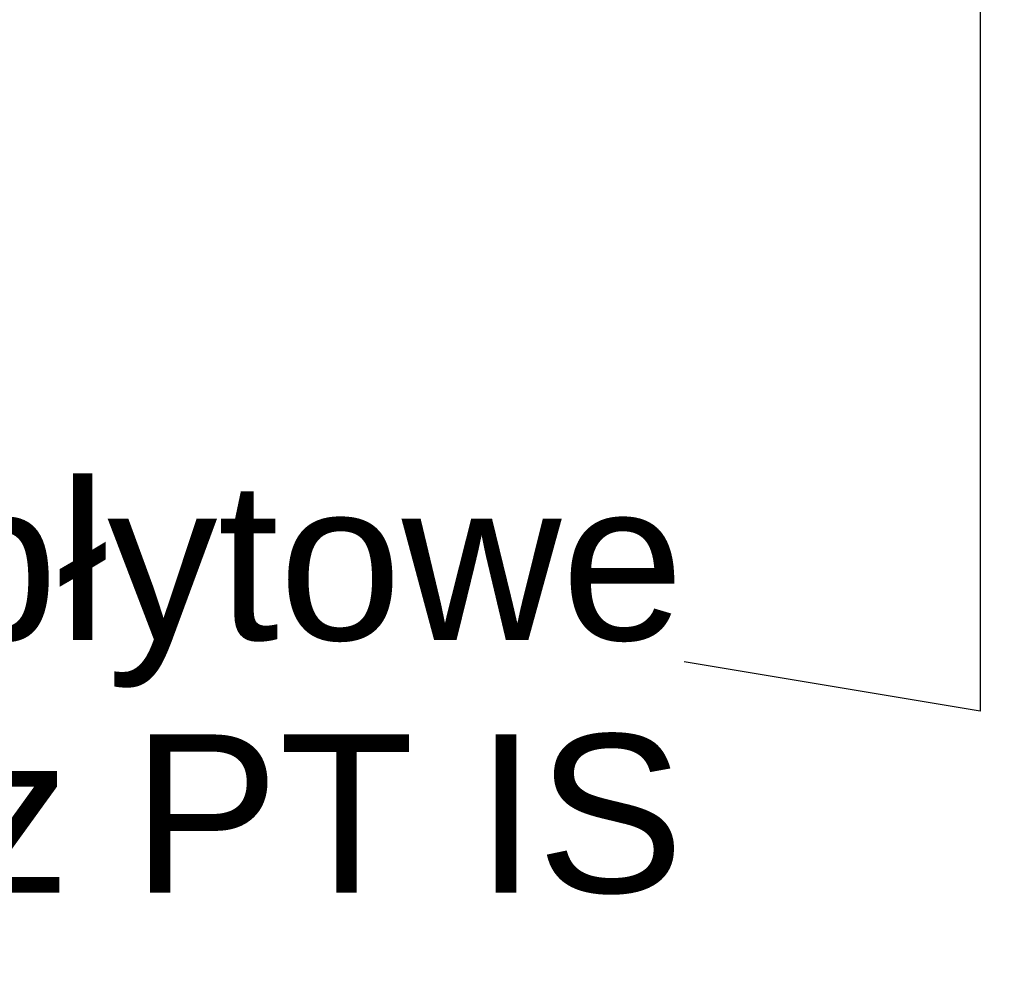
# Model space of a CAD drawing. Header units: millimetres. Extents: x 75543 to 124291, y -109148 to -86372.
# Tile 9 of 99: x 84962 to 85896, y -108689 to -107787. Entities that reach past the tile are written whole.
import ezdxf

# ---------------------------------------------------------------- set-up
doc = ezdxf.new("R2010")
doc.units = ezdxf.units.MM
doc.header["$MEASUREMENT"] = 0
doc.layers.add('Nowe_00 ZMIANY', color=7, linetype='Continuous')
doc.styles.add('STYL_AUTOMATYCZNY_5', font='txt')
doc.dimstyles.new('STYL_AUTOMATYCZNY__8', dxfattribs={"dimtxt": 0.18, "dimasz": 91.2, "dimexe": 0.18, "dimexo": 0.0625, "dimgap": 0, "dimtad": 0, "dimtih": 1, "dimtoh": 1, "dimdec": 4, "dimzin": 0, "dimdsep": 46, "dimcen": 0.09, "dimadec": 0, "dimazin": 0, "dimtfac": 1, "dimtdec": 4, "dimtmove": 0, "dimatfit": 3, "dimldrblk": 'ARROWHEAD_11', "dimfxl": 0, "dimtolj": 1, "dimtzin": 0, "dimarcsym": 0})

# ---------------------------------------------------------------- blocks, each defined once
blk = doc.blocks.new('ARROWHEAD_11')
at = {"color": 0, "linetype": 'Continuous', "lineweight": 0}
blk.add_line((0, 0), (-1, 0), dxfattribs=at)
at = {"color": 0, "linetype": 'Continuous', "lineweight": 0, "const_width": 0.25, "flags": 128}
blk.add_lwpolyline([(-0.125, 0, 1), (0.125, 0, 1)], format="xyb", close=True, dxfattribs=at)

msp = doc.modelspace()

# ---------------------------------------------------------------- texts
at = {"layer": 'Nowe_00 ZMIANY', "insert": (85592.34, -108443.02), "char_height": 149.9306, "attachment_point": 6, "line_spacing_factor": 0.958241, "style": 'STYL_AUTOMATYCZNY_5'}
msp.add_mtext('\\A1;{\\pqr;\\fHelvetica|b0|i0|c0|p0;\\W1.000000;wymiana grzejników żeliwnych na płytowe\\P\\pqr;\\fHelvetica|b0|i0|c0|p0;\\W1.000000;zgodnie z PT IS}', dxfattribs=at)

# ---------------------------------------------------------------- leaders
at = {"layer": 'Nowe_00 ZMIANY', "annotation_type": 0, "has_hookline": 1, "hookline_direction": 1, "text_width": 3890.52}
msp.add_leader([(85873.08, -104605.22), (85873.08, -108443.02), (85592.34, -108396.43)], dimstyle='STYL_AUTOMATYCZNY__8', dxfattribs=at)

doc.saveas('drawing.dxf')
